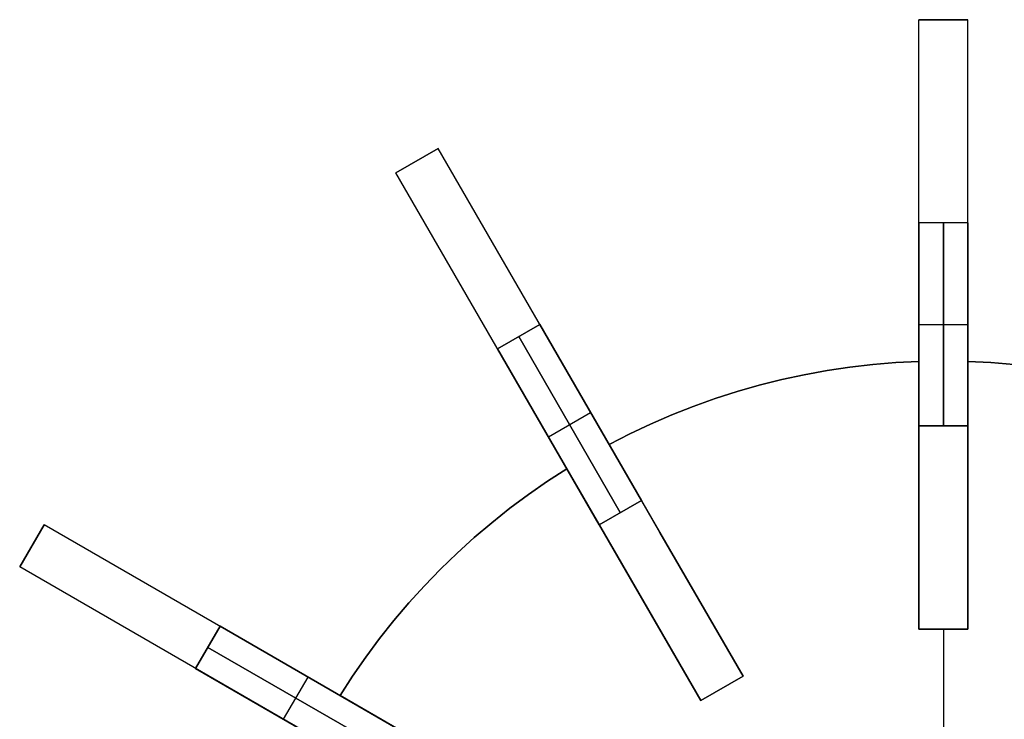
# Model space of a CAD drawing. Header units: millimetres. Extents: x 161 to 3923, y -487 to 1291.
# Tile 16 of 40: x 1115 to 1357, y 854 to 1026. Entities that reach past the tile are written whole.
import ezdxf

# ---------------------------------------------------------------- set-up
doc = ezdxf.new("R2010")
doc.units = ezdxf.units.MM
doc.layers.add('Predeterminada', color=7, linetype='Continuous')

msp = doc.modelspace()

# ---------------------------------------------------------------- linework, layer by layer
at = {"layer": 'Predeterminada', "color": 254, "true_color": 0xf3e5b7, "extrusion": (1, 0, 0)}
for points in [[(1026.22, 721.04), (1026.22, 1071.04)], [(1026.22, 1071.04), (1026.19, 1072.74), (1026.1, 1074.45), (1025.96, 1076.15), (1025.76, 1077.84), (1025.49, 1079.53), (1025.18, 1081.21), (1024.8, 1082.87), (1024.37, 1084.53), (1023.88, 1086.16), (1023.33, 1087.78), (1022.74, 1089.38), (1022.08, 1090.96), (1021.37, 1092.51), (1020.62, 1094.04), (1019.8, 1095.54), (1018.94, 1097.01), (1018.03, 1098.46), (1017.07, 1099.87), (1016.06, 1101.25), (1015.01, 1102.59), (1013.91, 1103.9), (1012.76, 1105.16), (1011.58, 1106.39), (1010.35, 1107.58), (1009.08, 1108.72), (1007.78, 1109.82), (1006.43, 1110.88), (1005.06, 1111.88), (1003.64, 1112.84), (1002.2, 1113.76), (1000.73, 1114.62), (999.22, 1115.43), (997.7, 1116.19), (996.14, 1116.9), (994.56, 1117.55), (992.97, 1118.15), (991.35, 1118.69), (989.71, 1119.18), (988.06, 1119.61), (986.39, 1119.99), (984.72, 1120.31), (983.03, 1120.57), (981.33, 1120.77), (979.63, 1120.92), (977.93, 1121.01), (976.22, 1121.04)], [(976.22, 671.04), (977.93, 671.06), (979.63, 671.15), (981.33, 671.3), (983.03, 671.5), (984.72, 671.76), (986.39, 672.08), (988.06, 672.46), (989.71, 672.89), (991.35, 673.38), (992.97, 673.92), (994.56, 674.52), (996.14, 675.18), (997.7, 675.88), (999.22, 676.64), (1000.73, 677.45), (1002.2, 678.31), (1003.64, 679.23), (1005.06, 680.19), (1006.43, 681.2), (1007.78, 682.25), (1009.08, 683.35), (1010.35, 684.49), (1011.58, 685.68), (1012.76, 686.91), (1013.91, 688.18), (1015.01, 689.48), (1016.06, 690.82), (1017.07, 692.2), (1018.03, 693.61), (1018.94, 695.06), (1019.8, 696.53), (1020.62, 698.03), (1021.37, 699.56), (1022.08, 701.12), (1022.74, 702.69), (1023.33, 704.29), (1023.88, 705.91), (1024.37, 707.55), (1024.8, 709.2), (1025.18, 710.86), (1025.49, 712.54), (1025.76, 714.23), (1025.96, 715.92), (1026.1, 717.62), (1026.19, 719.33), (1026.22, 721.04)], [(1026.22, 1071.04), (1026.19, 1072.74), (1026.1, 1074.45), (1025.96, 1076.15), (1025.76, 1077.84), (1025.49, 1079.53), (1025.18, 1081.21), (1024.8, 1082.87), (1024.37, 1084.53), (1023.88, 1086.16), (1023.33, 1087.78), (1022.74, 1089.38), (1022.08, 1090.96), (1021.37, 1092.51), (1020.62, 1094.04), (1019.8, 1095.54), (1018.94, 1097.01), (1018.03, 1098.46), (1017.07, 1099.87), (1016.06, 1101.25), (1015.01, 1102.59), (1013.91, 1103.9), (1012.76, 1105.16), (1011.58, 1106.39), (1010.35, 1107.58), (1009.08, 1108.72), (1007.78, 1109.82), (1006.43, 1110.88), (1005.06, 1111.88), (1003.64, 1112.84), (1002.2, 1113.76), (1000.73, 1114.62), (999.22, 1115.43), (997.7, 1116.19), (996.14, 1116.9), (994.56, 1117.55), (992.97, 1118.15), (991.35, 1118.69), (989.71, 1119.18), (988.06, 1119.61), (986.39, 1119.99), (984.72, 1120.31), (983.03, 1120.57), (981.33, 1120.77), (979.63, 1120.92), (977.93, 1121.01), (976.22, 1121.04)], [(1026.22, 721.04), (1026.22, 1071.04)], [(976.22, 671.04), (977.93, 671.06), (979.63, 671.15), (981.33, 671.3), (983.03, 671.5), (984.72, 671.76), (986.39, 672.08), (988.06, 672.46), (989.71, 672.89), (991.35, 673.38), (992.97, 673.92), (994.56, 674.52), (996.14, 675.18), (997.7, 675.88), (999.22, 676.64), (1000.73, 677.45), (1002.2, 678.31), (1003.64, 679.23), (1005.06, 680.19), (1006.43, 681.2), (1007.78, 682.25), (1009.08, 683.35), (1010.35, 684.49), (1011.58, 685.68), (1012.76, 686.91), (1013.91, 688.18), (1015.01, 689.48), (1016.06, 690.82), (1017.07, 692.2), (1018.03, 693.61), (1018.94, 695.06), (1019.8, 696.53), (1020.62, 698.03), (1021.37, 699.56), (1022.08, 701.12), (1022.74, 702.69), (1023.33, 704.29), (1023.88, 705.91), (1024.37, 707.55), (1024.8, 709.2), (1025.18, 710.86), (1025.49, 712.54), (1025.76, 714.23), (1025.96, 715.92), (1026.1, 717.62), (1026.19, 719.33), (1026.22, 721.04)], [(1026.22, 721.04), (1026.22, 1071.04)], [(1026.22, 1071.04), (1026.19, 1072.74), (1026.1, 1074.45), (1025.96, 1076.15), (1025.76, 1077.84), (1025.49, 1079.53), (1025.18, 1081.21), (1024.8, 1082.87), (1024.37, 1084.53), (1023.88, 1086.16), (1023.33, 1087.78), (1022.74, 1089.38), (1022.08, 1090.96), (1021.37, 1092.51), (1020.62, 1094.04), (1019.8, 1095.54), (1018.94, 1097.01), (1018.03, 1098.46), (1017.07, 1099.87), (1016.06, 1101.25), (1015.01, 1102.59), (1013.91, 1103.9), (1012.76, 1105.16), (1011.58, 1106.39), (1010.35, 1107.58), (1009.08, 1108.72), (1007.78, 1109.82), (1006.43, 1110.88), (1005.06, 1111.88), (1003.64, 1112.84), (1002.2, 1113.76), (1000.73, 1114.62), (999.22, 1115.43), (997.7, 1116.19), (996.14, 1116.9), (994.56, 1117.55), (992.97, 1118.15), (991.35, 1118.69), (989.71, 1119.18), (988.06, 1119.61), (986.39, 1119.99), (984.72, 1120.31), (983.03, 1120.57), (981.33, 1120.77), (979.63, 1120.92), (977.93, 1121.01), (976.22, 1121.04)], [(976.22, 671.04), (977.93, 671.06), (979.63, 671.15), (981.33, 671.3), (983.03, 671.5), (984.72, 671.76), (986.39, 672.08), (988.06, 672.46), (989.71, 672.89), (991.35, 673.38), (992.97, 673.92), (994.56, 674.52), (996.14, 675.18), (997.7, 675.88), (999.22, 676.64), (1000.73, 677.45), (1002.2, 678.31), (1003.64, 679.23), (1005.06, 680.19), (1006.43, 681.2), (1007.78, 682.25), (1009.08, 683.35), (1010.35, 684.49), (1011.58, 685.68), (1012.76, 686.91), (1013.91, 688.18), (1015.01, 689.48), (1016.06, 690.82), (1017.07, 692.2), (1018.03, 693.61), (1018.94, 695.06), (1019.8, 696.53), (1020.62, 698.03), (1021.37, 699.56), (1022.08, 701.12), (1022.74, 702.69), (1023.33, 704.29), (1023.88, 705.91), (1024.37, 707.55), (1024.8, 709.2), (1025.18, 710.86), (1025.49, 712.54), (1025.76, 714.23), (1025.96, 715.92), (1026.1, 717.62), (1026.19, 719.33), (1026.22, 721.04)], [(994.52, 696.04), (994.52, 1046.04)], [(991.52, 696.04), (991.52, 1046.04)], [(988.52, 696.04), (988.52, 1046.04)], [(951.22, 671.04), (951.22, 1121.04)], [(951.22, 671.04), (951.22, 1121.04)], [(942.12, 924.04), (942.12, 936.04)], [(942.12, 924.04), (942.12, 936.04)], [(929.57, 646.04), (929.57, 1096.04)], [(876.22, 721.04), (876.25, 719.33), (876.34, 717.62), (876.48, 715.92), (876.69, 714.23), (876.95, 712.54), (877.27, 710.86), (877.64, 709.2), (878.08, 707.55), (878.56, 705.91), (879.11, 704.29), (879.71, 702.69), (880.36, 701.12), (881.07, 699.56), (881.83, 698.03), (882.64, 696.53), (883.5, 695.06), (884.41, 693.61), (885.37, 692.2), (886.38, 690.82), (887.44, 689.48), (888.54, 688.18), (889.68, 686.91), (890.87, 685.68), (892.09, 684.49), (893.36, 683.35), (894.67, 682.25), (896.01, 681.2), (897.39, 680.19), (898.8, 679.23), (900.24, 678.31), (901.72, 677.45), (903.22, 676.64), (904.75, 675.88), (906.3, 675.18), (907.88, 674.52), (909.48, 673.92), (911.1, 673.38), (912.73, 672.89), (914.38, 672.46), (916.05, 672.08), (917.73, 671.76), (919.41, 671.5), (921.11, 671.3), (922.81, 671.15), (924.51, 671.06), (926.22, 671.04)], [(926.22, 1121.04), (924.51, 1121.01), (922.81, 1120.92), (921.11, 1120.77), (919.41, 1120.57), (917.73, 1120.31), (916.05, 1119.99), (914.38, 1119.61), (912.73, 1119.18), (911.1, 1118.69), (909.48, 1118.15), (907.88, 1117.55), (906.3, 1116.9), (904.75, 1116.19), (903.22, 1115.43), (901.72, 1114.62), (900.24, 1113.76), (898.8, 1112.84), (897.39, 1111.88), (896.01, 1110.88), (894.67, 1109.82), (893.36, 1108.72), (892.09, 1107.58), (890.87, 1106.39), (889.68, 1105.16), (888.54, 1103.9), (887.44, 1102.59), (886.38, 1101.25), (885.37, 1099.87), (884.41, 1098.46), (883.5, 1097.01), (882.64, 1095.54), (881.83, 1094.04), (881.07, 1092.51), (880.36, 1090.96), (879.71, 1089.38), (879.11, 1087.78), (878.56, 1086.16), (878.08, 1084.53), (877.64, 1082.87), (877.27, 1081.21), (876.95, 1079.53), (876.69, 1077.84), (876.48, 1076.15), (876.34, 1074.45), (876.25, 1072.74), (876.22, 1071.04)], [(876.22, 721.04), (876.25, 719.33), (876.34, 717.62), (876.48, 715.92), (876.69, 714.23), (876.95, 712.54), (877.27, 710.86), (877.64, 709.2), (878.08, 707.55), (878.56, 705.91), (879.11, 704.29), (879.71, 702.69), (880.36, 701.12), (881.07, 699.56), (881.83, 698.03), (882.64, 696.53), (883.5, 695.06), (884.41, 693.61), (885.37, 692.2), (886.38, 690.82), (887.44, 689.48), (888.54, 688.18), (889.68, 686.91), (890.87, 685.68), (892.09, 684.49), (893.36, 683.35), (894.67, 682.25), (896.01, 681.2), (897.39, 680.19), (898.8, 679.23), (900.24, 678.31), (901.72, 677.45), (903.22, 676.64), (904.75, 675.88), (906.3, 675.18), (907.88, 674.52), (909.48, 673.92), (911.1, 673.38), (912.73, 672.89), (914.38, 672.46), (916.05, 672.08), (917.73, 671.76), (919.41, 671.5), (921.11, 671.3), (922.81, 671.15), (924.51, 671.06), (926.22, 671.04)], [(926.22, 1121.04), (924.51, 1121.01), (922.81, 1120.92), (921.11, 1120.77), (919.41, 1120.57), (917.73, 1120.31), (916.05, 1119.99), (914.38, 1119.61), (912.73, 1119.18), (911.1, 1118.69), (909.48, 1118.15), (907.88, 1117.55), (906.3, 1116.9), (904.75, 1116.19), (903.22, 1115.43), (901.72, 1114.62), (900.24, 1113.76), (898.8, 1112.84), (897.39, 1111.88), (896.01, 1110.88), (894.67, 1109.82), (893.36, 1108.72), (892.09, 1107.58), (890.87, 1106.39), (889.68, 1105.16), (888.54, 1103.9), (887.44, 1102.59), (886.38, 1101.25), (885.37, 1099.87), (884.41, 1098.46), (883.5, 1097.01), (882.64, 1095.54), (881.83, 1094.04), (881.07, 1092.51), (880.36, 1090.96), (879.71, 1089.38), (879.11, 1087.78), (878.56, 1086.16), (878.08, 1084.53), (877.64, 1082.87), (877.27, 1081.21), (876.95, 1079.53), (876.69, 1077.84), (876.48, 1076.15), (876.34, 1074.45), (876.25, 1072.74), (876.22, 1071.04)], [(876.22, 721.04), (876.25, 719.33), (876.34, 717.62), (876.48, 715.92), (876.69, 714.23), (876.95, 712.54), (877.27, 710.86), (877.64, 709.2), (878.08, 707.55), (878.56, 705.91), (879.11, 704.29), (879.71, 702.69), (880.36, 701.12), (881.07, 699.56), (881.83, 698.03), (882.64, 696.53), (883.5, 695.06), (884.41, 693.61), (885.37, 692.2), (886.38, 690.82), (887.44, 689.48), (888.54, 688.18), (889.68, 686.91), (890.87, 685.68), (892.09, 684.49), (893.36, 683.35), (894.67, 682.25), (896.01, 681.2), (897.39, 680.19), (898.8, 679.23), (900.24, 678.31), (901.72, 677.45), (903.22, 676.64), (904.75, 675.88), (906.3, 675.18), (907.88, 674.52), (909.48, 673.92), (911.1, 673.38), (912.73, 672.89), (914.38, 672.46), (916.05, 672.08), (917.73, 671.76), (919.41, 671.5), (921.11, 671.3), (922.81, 671.15), (924.51, 671.06), (926.22, 671.04)], [(926.22, 1121.04), (924.51, 1121.01), (922.81, 1120.92), (921.11, 1120.77), (919.41, 1120.57), (917.73, 1120.31), (916.05, 1119.99), (914.38, 1119.61), (912.73, 1119.18), (911.1, 1118.69), (909.48, 1118.15), (907.88, 1117.55), (906.3, 1116.9), (904.75, 1116.19), (903.22, 1115.43), (901.72, 1114.62), (900.24, 1113.76), (898.8, 1112.84), (897.39, 1111.88), (896.01, 1110.88), (894.67, 1109.82), (893.36, 1108.72), (892.09, 1107.58), (890.87, 1106.39), (889.68, 1105.16), (888.54, 1103.9), (887.44, 1102.59), (886.38, 1101.25), (885.37, 1099.87), (884.41, 1098.46), (883.5, 1097.01), (882.64, 1095.54), (881.83, 1094.04), (881.07, 1092.51), (880.36, 1090.96), (879.71, 1089.38), (879.11, 1087.78), (878.56, 1086.16), (878.08, 1084.53), (877.64, 1082.87), (877.27, 1081.21), (876.95, 1079.53), (876.69, 1077.84), (876.48, 1076.15), (876.34, 1074.45), (876.25, 1072.74), (876.22, 1071.04)], [(923.57, 646.04), (923.57, 1096.04)], [(921.69, 924.04), (921.69, 936.04)], [(915.69, 924.04), (915.69, 936.04)], [(901.92, 671.04), (901.92, 1021.04)], [(896.72, 671.04), (896.72, 1021.04)], [(891.52, 671.04), (891.52, 1021.04)], [(876.22, 924.04), (876.22, 721.04)], [(876.22, 1071.04), (876.22, 936.04)], [(876.22, 924.04), (876.22, 721.04)], [(876.22, 1071.04), (876.22, 936.04)], [(876.22, 924.04), (876.22, 721.04)], [(876.22, 1071.04), (876.22, 936.04)], [(864.42, 621.04), (864.42, 1071.04)], [(864.62, 924.04), (864.62, 696.04)], [(864.62, 1046.04), (864.62, 936.04)], [(861.62, 924.04), (861.62, 696.04)], [(861.62, 1046.04), (861.62, 936.04)], [(859.87, 924.04), (859.87, 936.04)], [(858.62, 924.04), (858.62, 696.04)], [(858.62, 1046.04), (858.62, 936.04)]]:
    msp.add_lwpolyline(points, dxfattribs=at)
at = {"layer": 'Predeterminada', "color": 254, "true_color": 0xf3e5b7}
for points in [[(1348.44, 1026.22), (1336.44, 1026.22)], [(1348.44, 1026.22), (1336.44, 1026.22)], [(1336.44, 1026.22), (1348.44, 1026.22)], [(1336.44, 876.22), (1336.44, 1026.22)], [(1348.44, 876.22), (1348.44, 1026.22)], [(1218.14, 994.52), (1207.74, 988.52)], [(1218.14, 994.52), (1207.74, 988.52)], [(1207.74, 988.52), (1218.14, 994.52)], [(1293.14, 864.62), (1218.14, 994.52)], [(1282.74, 858.62), (1207.74, 988.52)], [(1336.44, 976.22), (1336.44, 926.22)], [(1336.44, 926.22), (1336.44, 976.22)], [(1348.44, 976.22), (1336.44, 976.22)], [(1348.44, 976.22), (1336.44, 976.22)], [(1342.44, 976.22), (1342.44, 926.22)], [(1342.44, 926.22), (1342.44, 976.22)], [(1348.44, 926.22), (1348.44, 976.22)], [(1348.44, 976.22), (1348.44, 926.22)], [(1232.74, 945.22), (1243.14, 951.22)], [(1243.14, 951.22), (1232.74, 945.22)], [(1268.14, 907.92), (1243.14, 951.22)], [(1243.14, 951.22), (1268.14, 907.92)], [(1336.44, 951.22), (1348.44, 951.22)], [(1336.44, 951.22), (1348.44, 951.22)], [(1237.94, 948.22), (1262.94, 904.92)], [(1262.94, 904.92), (1237.94, 948.22)], [(1232.74, 945.22), (1257.74, 901.92)], [(1257.74, 901.92), (1232.74, 945.22)], [(1260.19, 921.69), (1265.25, 924.28), (1270.39, 926.7), (1275.62, 928.96), (1280.91, 931.05), (1286.26, 932.96), (1291.68, 934.7), (1297.15, 936.26), (1302.66, 937.64), (1308.22, 938.84), (1313.82, 939.86), (1319.44, 940.7), (1325.09, 941.36), (1330.76, 941.83), (1336.44, 942.12)], [(1336.44, 942.12), (1330.76, 941.83), (1325.09, 941.36), (1319.44, 940.7), (1313.82, 939.86), (1308.22, 938.84), (1302.66, 937.64), (1297.15, 936.26), (1291.68, 934.7), (1286.26, 932.96), (1280.91, 931.05), (1275.62, 928.96), (1270.39, 926.7), (1265.25, 924.28), (1260.19, 921.69)], [(1260.19, 921.69), (1265.25, 924.28), (1270.39, 926.7), (1275.62, 928.96), (1280.91, 931.05), (1286.26, 932.96), (1291.68, 934.7), (1297.15, 936.26), (1302.66, 937.64), (1308.22, 938.84), (1313.82, 939.86), (1319.44, 940.7), (1325.09, 941.36), (1330.76, 941.83), (1336.44, 942.12)], [(1336.44, 942.12), (1336.44, 917.1)], [(1336.44, 917.1), (1336.44, 942.12)], [(1348.44, 942.12), (1354.12, 941.83), (1359.79, 941.36), (1365.44, 940.7), (1371.06, 939.86), (1376.66, 938.84), (1382.22, 937.64), (1387.73, 936.26), (1393.2, 934.7), (1398.62, 932.96), (1403.97, 931.05), (1409.26, 928.96), (1414.49, 926.7), (1419.63, 924.28), (1424.69, 921.69)], [(1424.69, 921.69), (1419.63, 924.28), (1414.49, 926.7), (1409.26, 928.96), (1403.97, 931.05), (1398.62, 932.96), (1393.2, 934.7), (1387.73, 936.26), (1382.22, 937.64), (1376.66, 938.84), (1371.06, 939.86), (1365.44, 940.7), (1359.79, 941.36), (1354.12, 941.83), (1348.44, 942.12)], [(1348.44, 917.1), (1348.44, 942.12)], [(1348.44, 942.12), (1348.44, 917.1)], [(1348.44, 942.12), (1354.12, 941.83), (1359.79, 941.36), (1365.44, 940.7), (1371.06, 939.86), (1376.66, 938.84), (1382.22, 937.64), (1387.73, 936.26), (1393.2, 934.7), (1398.62, 932.96), (1403.97, 931.05), (1409.26, 928.96), (1414.49, 926.7), (1419.63, 924.28), (1424.69, 921.69)], [(1245.24, 923.57), (1255.64, 929.57)], [(1245.24, 923.57), (1255.64, 929.57)], [(1336.44, 926.22), (1348.44, 926.22)], [(1348.44, 926.22), (1336.44, 926.22)], [(1272.7, 900.02), (1260.19, 921.69)], [(1260.19, 921.69), (1272.7, 900.02)], [(1336.44, 917.1), (1336.44, 876.22)], [(1336.44, 876.22), (1336.44, 917.1)], [(1348.44, 876.22), (1348.44, 917.1)], [(1348.44, 917.1), (1348.44, 876.22)], [(1193.97, 859.87), (1197.06, 864.64), (1200.31, 869.31), (1203.7, 873.88), (1207.24, 878.33), (1210.92, 882.67), (1214.74, 886.88), (1218.7, 890.96), (1222.78, 894.92), (1227, 898.74), (1231.33, 902.42), (1235.78, 905.96), (1240.35, 909.36), (1245.02, 912.6), (1249.8, 915.69)], [(1249.8, 915.69), (1245.02, 912.6), (1240.35, 909.36), (1235.78, 905.96), (1231.33, 902.42), (1227, 898.74), (1222.78, 894.92), (1218.7, 890.96), (1214.74, 886.88), (1210.92, 882.67), (1207.24, 878.33), (1203.7, 873.88), (1200.31, 869.31), (1197.06, 864.64), (1193.97, 859.87)], [(1193.97, 859.87), (1197.06, 864.64), (1200.31, 869.31), (1203.7, 873.88), (1207.24, 878.33), (1210.92, 882.67), (1214.74, 886.88), (1218.7, 890.96), (1222.78, 894.92), (1227, 898.74), (1231.33, 902.42), (1235.78, 905.96), (1240.35, 909.36), (1245.02, 912.6), (1249.8, 915.69)], [(1249.8, 915.69), (1262.3, 894.02)], [(1262.3, 894.02), (1249.8, 915.69)], [(1257.74, 901.92), (1268.14, 907.92)], [(1268.14, 907.92), (1257.74, 901.92)], [(1121.14, 901.92), (1115.14, 891.52)], [(1115.14, 891.52), (1121.14, 901.92)], [(1115.14, 891.52), (1121.14, 901.92)], [(1115.14, 891.52), (1121.14, 901.92)], [(1251.04, 826.92), (1121.14, 901.92)], [(1293.14, 864.62), (1272.7, 900.02)], [(1272.7, 900.02), (1293.14, 864.62)], [(1262.3, 894.02), (1282.74, 858.62)], [(1282.74, 858.62), (1262.3, 894.02)], [(1245.04, 816.52), (1115.14, 891.52)], [(1158.44, 866.52), (1164.44, 876.92)], [(1164.44, 876.92), (1158.44, 866.52)], [(1207.74, 851.92), (1164.44, 876.92)], [(1164.44, 876.92), (1207.74, 851.92)], [(1336.44, 876.22), (1348.44, 876.22)], [(1348.44, 876.22), (1336.44, 876.22)], [(1336.44, 876.22), (1348.44, 876.22)], [(1336.44, 876.22), (1348.44, 876.22)], [(1336.44, 876.22), (1348.44, 876.22)], [(1336.44, 876.22), (1348.44, 876.22)], [(1342.44, 876.22), (1342.44, 782.22)], [(1342.44, 876.22), (1342.44, 782.22)], [(1161.44, 871.72), (1204.74, 846.72)], [(1204.74, 846.72), (1161.44, 871.72)], [(1158.44, 866.52), (1201.74, 841.52)], [(1201.74, 841.52), (1158.44, 866.52)], [(1180.09, 854.02), (1186.09, 864.42)], [(1180.09, 854.02), (1186.09, 864.42)], [(1282.74, 858.62), (1293.14, 864.62)], [(1282.74, 858.62), (1293.14, 864.62)], [(1282.74, 858.62), (1293.14, 864.62)], [(1293.14, 864.62), (1282.74, 858.62)], [(1282.74, 858.62), (1293.14, 864.62)], [(1282.74, 858.62), (1293.14, 864.62)], [(1282.74, 858.62), (1293.14, 864.62)], [(1282.74, 858.62), (1293.14, 864.62)], [(1215.64, 847.36), (1193.97, 859.87)], [(1193.97, 859.87), (1215.64, 847.36)]]:
    msp.add_lwpolyline(points, dxfattribs=at)
at = {"layer": 'Predeterminada', "color": 254, "true_color": 0xf3e5b7, "extrusion": (0.866025, 0.5, -2.41342e-14)}
msp.add_lwpolyline([(252.21, 1046.04), (252.18, 1047.74), (252.1, 1049.45), (251.95, 1051.15), (251.75, 1052.84), (251.49, 1054.53), (251.17, 1056.21), (250.79, 1057.87), (250.36, 1059.53), (249.87, 1061.16), (249.33, 1062.78), (248.73, 1064.38), (248.07, 1065.96), (247.37, 1067.51), (246.61, 1069.04), (245.8, 1070.54), (244.93, 1072.01), (244.02, 1073.46), (243.06, 1074.87), (242.05, 1076.25), (241, 1077.59), (239.9, 1078.9), (238.75, 1080.16), (237.57, 1081.39), (236.34, 1082.58), (235.07, 1083.72), (233.77, 1084.82), (232.42, 1085.88), (231.05, 1086.88), (229.64, 1087.84), (228.19, 1088.76), (226.72, 1089.62), (225.22, 1090.43), (223.69, 1091.19), (222.13, 1091.9), (220.56, 1092.55), (218.96, 1093.15), (217.34, 1093.69), (215.7, 1094.18), (214.05, 1094.61), (212.39, 1094.99), (210.71, 1095.31), (209.02, 1095.57), (207.33, 1095.77), (205.63, 1095.92), (203.92, 1096.01), (202.21, 1096.04)], dxfattribs=at)
at = {"layer": 'Predeterminada', "color": 254, "true_color": 0xf3e5b7, "extrusion": (0.866025, 0.5, 2.34672e-14)}
msp.add_lwpolyline([(202.21, 646.04), (203.92, 646.06), (205.63, 646.15), (207.33, 646.3), (209.02, 646.5), (210.71, 646.76), (212.39, 647.08), (214.05, 647.46), (215.7, 647.89), (217.34, 648.38), (218.96, 648.92), (220.56, 649.52), (222.13, 650.18), (223.69, 650.88), (225.22, 651.64), (226.72, 652.45), (228.19, 653.31), (229.64, 654.23), (231.05, 655.19), (232.42, 656.2), (233.77, 657.25), (235.07, 658.35), (236.34, 659.49), (237.57, 660.68), (238.75, 661.91), (239.9, 663.18), (241, 664.48), (242.05, 665.82), (243.06, 667.2), (244.02, 668.61), (244.93, 670.06), (245.8, 671.53), (246.61, 673.03), (247.37, 674.56), (248.07, 676.12), (248.73, 677.69), (249.33, 679.29), (249.87, 680.91), (250.36, 682.55), (250.79, 684.2), (251.17, 685.86), (251.49, 687.54), (251.75, 689.23), (251.95, 690.92), (252.1, 692.62), (252.18, 694.33), (252.21, 696.04)], dxfattribs=at)
at = {"layer": 'Predeterminada', "color": 254, "true_color": 0xf3e5b7, "extrusion": (0.866025, 0.5, -2.25936e-13)}
msp.add_lwpolyline([(252.21, 1046.04), (252.18, 1047.74), (252.1, 1049.45), (251.95, 1051.15), (251.75, 1052.84), (251.49, 1054.53), (251.17, 1056.21), (250.79, 1057.87), (250.36, 1059.53), (249.87, 1061.16), (249.33, 1062.78), (248.73, 1064.38), (248.07, 1065.96), (247.37, 1067.51), (246.61, 1069.04), (245.8, 1070.54), (244.93, 1072.01), (244.02, 1073.46), (243.06, 1074.87), (242.05, 1076.25), (241, 1077.59), (239.9, 1078.9), (238.75, 1080.16), (237.57, 1081.39), (236.34, 1082.58), (235.07, 1083.72), (233.77, 1084.82), (232.42, 1085.88), (231.05, 1086.88), (229.64, 1087.84), (228.19, 1088.76), (226.72, 1089.62), (225.22, 1090.43), (223.69, 1091.19), (222.13, 1091.9), (220.56, 1092.55), (218.96, 1093.15), (217.34, 1093.69), (215.7, 1094.18), (214.05, 1094.61), (212.39, 1094.99), (210.71, 1095.31), (209.02, 1095.57), (207.33, 1095.77), (205.63, 1095.92), (203.92, 1096.01), (202.21, 1096.04)], dxfattribs=at)
at = {"layer": 'Predeterminada', "color": 254, "true_color": 0xf3e5b7, "extrusion": (0.866025, 0.5, -2.18907e-13)}
msp.add_lwpolyline([(202.21, 646.04), (203.92, 646.06), (205.63, 646.15), (207.33, 646.3), (209.02, 646.5), (210.71, 646.76), (212.39, 647.08), (214.05, 647.46), (215.7, 647.89), (217.34, 648.38), (218.96, 648.92), (220.56, 649.52), (222.13, 650.18), (223.69, 650.88), (225.22, 651.64), (226.72, 652.45), (228.19, 653.31), (229.64, 654.23), (231.05, 655.19), (232.42, 656.2), (233.77, 657.25), (235.07, 658.35), (236.34, 659.49), (237.57, 660.68), (238.75, 661.91), (239.9, 663.18), (241, 664.48), (242.05, 665.82), (243.06, 667.2), (244.02, 668.61), (244.93, 670.06), (245.8, 671.53), (246.61, 673.03), (247.37, 674.56), (248.07, 676.12), (248.73, 677.69), (249.33, 679.29), (249.87, 680.91), (250.36, 682.55), (250.79, 684.2), (251.17, 685.86), (251.49, 687.54), (251.75, 689.23), (251.95, 690.92), (252.1, 692.62), (252.18, 694.33), (252.21, 696.04)], dxfattribs=at)
at = {"layer": 'Predeterminada', "color": 254, "true_color": 0xf3e5b7, "extrusion": (0.866025, 0.5, -1.43026e-14)}
msp.add_lwpolyline([(252.21, 1046.04), (252.18, 1047.74), (252.1, 1049.45), (251.95, 1051.15), (251.75, 1052.84), (251.49, 1054.53), (251.17, 1056.21), (250.79, 1057.87), (250.36, 1059.53), (249.87, 1061.16), (249.33, 1062.78), (248.73, 1064.38), (248.07, 1065.96), (247.37, 1067.51), (246.61, 1069.04), (245.8, 1070.54), (244.93, 1072.01), (244.02, 1073.46), (243.06, 1074.87), (242.05, 1076.25), (241, 1077.59), (239.9, 1078.9), (238.75, 1080.16), (237.57, 1081.39), (236.34, 1082.58), (235.07, 1083.72), (233.77, 1084.82), (232.42, 1085.88), (231.05, 1086.88), (229.64, 1087.84), (228.19, 1088.76), (226.72, 1089.62), (225.22, 1090.43), (223.69, 1091.19), (222.13, 1091.9), (220.56, 1092.55), (218.96, 1093.15), (217.34, 1093.69), (215.7, 1094.18), (214.05, 1094.61), (212.39, 1094.99), (210.71, 1095.31), (209.02, 1095.57), (207.33, 1095.77), (205.63, 1095.92), (203.92, 1096.01), (202.21, 1096.04)], dxfattribs=at)
at = {"layer": 'Predeterminada', "color": 254, "true_color": 0xf3e5b7, "extrusion": (0.866025, 0.5, 2.26353e-14)}
msp.add_lwpolyline([(202.21, 646.04), (203.92, 646.06), (205.63, 646.15), (207.33, 646.3), (209.02, 646.5), (210.71, 646.76), (212.39, 647.08), (214.05, 647.46), (215.7, 647.89), (217.34, 648.38), (218.96, 648.92), (220.56, 649.52), (222.13, 650.18), (223.69, 650.88), (225.22, 651.64), (226.72, 652.45), (228.19, 653.31), (229.64, 654.23), (231.05, 655.19), (232.42, 656.2), (233.77, 657.25), (235.07, 658.35), (236.34, 659.49), (237.57, 660.68), (238.75, 661.91), (239.9, 663.18), (241, 664.48), (242.05, 665.82), (243.06, 667.2), (244.02, 668.61), (244.93, 670.06), (245.8, 671.53), (246.61, 673.03), (247.37, 674.56), (248.07, 676.12), (248.73, 677.69), (249.33, 679.29), (249.87, 680.91), (250.36, 682.55), (250.79, 684.2), (251.17, 685.86), (251.49, 687.54), (251.75, 689.23), (251.95, 690.92), (252.1, 692.62), (252.18, 694.33), (252.21, 696.04)], dxfattribs=at)
at = {"layer": 'Predeterminada', "color": 254, "true_color": 0xf3e5b7, "extrusion": (0.866025, 0.5, 7.85769e-14)}
msp.add_lwpolyline([(102.21, 696.04), (102.24, 694.33), (102.33, 692.62), (102.48, 690.92), (102.68, 689.23), (102.94, 687.54), (103.26, 685.86), (103.63, 684.2), (104.07, 682.55), (104.56, 680.91), (105.1, 679.29), (105.7, 677.69), (106.35, 676.12), (107.06, 674.56), (107.82, 673.03), (108.63, 671.53), (109.49, 670.06), (110.4, 668.61), (111.36, 667.2), (112.37, 665.82), (113.43, 664.48), (114.53, 663.18), (115.67, 661.91), (116.86, 660.68), (118.09, 659.49), (119.35, 658.35), (120.66, 657.25), (122, 656.2), (123.38, 655.19), (124.79, 654.23), (126.23, 653.31), (127.71, 652.45), (129.21, 651.64), (130.74, 650.88), (132.29, 650.18), (133.87, 649.52), (135.47, 648.92), (137.09, 648.38), (138.72, 647.89), (140.37, 647.46), (142.04, 647.08), (143.72, 646.76), (145.4, 646.5), (147.1, 646.3), (148.8, 646.15), (150.51, 646.06), (152.21, 646.04)], dxfattribs=at)
at = {"layer": 'Predeterminada', "color": 254, "true_color": 0xf3e5b7, "extrusion": (0.866025, 0.5, -8.22517e-14)}
msp.add_lwpolyline([(152.21, 1096.04), (150.51, 1096.01), (148.8, 1095.92), (147.1, 1095.77), (145.4, 1095.57), (143.72, 1095.31), (142.04, 1094.99), (140.37, 1094.61), (138.72, 1094.18), (137.09, 1093.69), (135.47, 1093.15), (133.87, 1092.55), (132.29, 1091.9), (130.74, 1091.19), (129.21, 1090.43), (127.71, 1089.62), (126.23, 1088.76), (124.79, 1087.84), (123.38, 1086.88), (122, 1085.88), (120.66, 1084.82), (119.35, 1083.72), (118.09, 1082.58), (116.86, 1081.39), (115.67, 1080.16), (114.53, 1078.9), (113.43, 1077.59), (112.37, 1076.25), (111.36, 1074.87), (110.4, 1073.46), (109.49, 1072.01), (108.63, 1070.54), (107.82, 1069.04), (107.06, 1067.51), (106.35, 1065.96), (105.7, 1064.38), (105.1, 1062.78), (104.56, 1061.16), (104.07, 1059.53), (103.63, 1057.87), (103.26, 1056.21), (102.94, 1054.53), (102.68, 1052.84), (102.48, 1051.15), (102.33, 1049.45), (102.24, 1047.74), (102.21, 1046.04)], dxfattribs=at)
at = {"layer": 'Predeterminada', "color": 254, "true_color": 0xf3e5b7, "extrusion": (0.866025, 0.5, 2.1807e-13)}
msp.add_lwpolyline([(102.21, 696.04), (102.24, 694.33), (102.33, 692.62), (102.48, 690.92), (102.68, 689.23), (102.94, 687.54), (103.26, 685.86), (103.63, 684.2), (104.07, 682.55), (104.56, 680.91), (105.1, 679.29), (105.7, 677.69), (106.35, 676.12), (107.06, 674.56), (107.82, 673.03), (108.63, 671.53), (109.49, 670.06), (110.4, 668.61), (111.36, 667.2), (112.37, 665.82), (113.43, 664.48), (114.53, 663.18), (115.67, 661.91), (116.86, 660.68), (118.09, 659.49), (119.35, 658.35), (120.66, 657.25), (122, 656.2), (123.38, 655.19), (124.79, 654.23), (126.23, 653.31), (127.71, 652.45), (129.21, 651.64), (130.74, 650.88), (132.29, 650.18), (133.87, 649.52), (135.47, 648.92), (137.09, 648.38), (138.72, 647.89), (140.37, 647.46), (142.04, 647.08), (143.72, 646.76), (145.4, 646.5), (147.1, 646.3), (148.8, 646.15), (150.51, 646.06), (152.21, 646.04)], dxfattribs=at)
at = {"layer": 'Predeterminada', "color": 254, "true_color": 0xf3e5b7, "extrusion": (0.866025, 0.5, 2.24964e-13)}
msp.add_lwpolyline([(152.21, 1096.04), (150.51, 1096.01), (148.8, 1095.92), (147.1, 1095.77), (145.4, 1095.57), (143.72, 1095.31), (142.04, 1094.99), (140.37, 1094.61), (138.72, 1094.18), (137.09, 1093.69), (135.47, 1093.15), (133.87, 1092.55), (132.29, 1091.9), (130.74, 1091.19), (129.21, 1090.43), (127.71, 1089.62), (126.23, 1088.76), (124.79, 1087.84), (123.38, 1086.88), (122, 1085.88), (120.66, 1084.82), (119.35, 1083.72), (118.09, 1082.58), (116.86, 1081.39), (115.67, 1080.16), (114.53, 1078.9), (113.43, 1077.59), (112.37, 1076.25), (111.36, 1074.87), (110.4, 1073.46), (109.49, 1072.01), (108.63, 1070.54), (107.82, 1069.04), (107.06, 1067.51), (106.35, 1065.96), (105.7, 1064.38), (105.1, 1062.78), (104.56, 1061.16), (104.07, 1059.53), (103.63, 1057.87), (103.26, 1056.21), (102.94, 1054.53), (102.68, 1052.84), (102.48, 1051.15), (102.33, 1049.45), (102.24, 1047.74), (102.21, 1046.04)], dxfattribs=at)
at = {"layer": 'Predeterminada', "color": 254, "true_color": 0xf3e5b7, "extrusion": (0.5, 0.866025, 2.49702e-14)}
msp.add_lwpolyline([(-519.98, 1021.04), (-520.01, 1022.74), (-520.09, 1024.45), (-520.24, 1026.15), (-520.44, 1027.84), (-520.7, 1029.53), (-521.02, 1031.21), (-521.4, 1032.87), (-521.83, 1034.53), (-522.32, 1036.16), (-522.86, 1037.78), (-523.46, 1039.38), (-524.12, 1040.96), (-524.82, 1042.51), (-525.58, 1044.04), (-526.39, 1045.54), (-527.26, 1047.01), (-528.17, 1048.46), (-529.13, 1049.87), (-530.14, 1051.25), (-531.19, 1052.59), (-532.29, 1053.9), (-533.43, 1055.16), (-534.62, 1056.39), (-535.85, 1057.58), (-537.12, 1058.72), (-538.42, 1059.82), (-539.76, 1060.88), (-541.14, 1061.88), (-542.55, 1062.84), (-544, 1063.76), (-545.47, 1064.62), (-546.97, 1065.43), (-548.5, 1066.19), (-550.06, 1066.9), (-551.63, 1067.55), (-553.23, 1068.15), (-554.85, 1068.69), (-556.49, 1069.18), (-558.14, 1069.61), (-559.8, 1069.99), (-561.48, 1070.31), (-563.17, 1070.57), (-564.86, 1070.77), (-566.56, 1070.92), (-568.27, 1071.01), (-569.98, 1071.04)], dxfattribs=at)
at = {"layer": 'Predeterminada', "color": 254, "true_color": 0xf3e5b7, "extrusion": (0.5, 0.866025, -2.53499e-14)}
msp.add_lwpolyline([(-569.98, 621.04), (-568.27, 621.06), (-566.56, 621.15), (-564.86, 621.3), (-563.17, 621.5), (-561.48, 621.76), (-559.8, 622.08), (-558.14, 622.46), (-556.49, 622.89), (-554.85, 623.38), (-553.23, 623.92), (-551.63, 624.52), (-550.06, 625.18), (-548.5, 625.88), (-546.97, 626.64), (-545.47, 627.45), (-544, 628.31), (-542.55, 629.23), (-541.14, 630.19), (-539.76, 631.2), (-538.42, 632.25), (-537.12, 633.35), (-535.85, 634.49), (-534.62, 635.68), (-533.43, 636.91), (-532.29, 638.18), (-531.19, 639.48), (-530.14, 640.82), (-529.13, 642.2), (-528.17, 643.61), (-527.26, 645.06), (-526.39, 646.53), (-525.58, 648.03), (-524.82, 649.56), (-524.12, 651.12), (-523.46, 652.69), (-522.86, 654.29), (-522.32, 655.91), (-521.83, 657.55), (-521.4, 659.2), (-521.02, 660.86), (-520.7, 662.54), (-520.44, 664.23), (-520.24, 665.92), (-520.09, 667.62), (-520.01, 669.33), (-519.98, 671.04)], dxfattribs=at)
at = {"layer": 'Predeterminada', "color": 254, "true_color": 0xf3e5b7, "extrusion": (0.866025, 0.5, 8.21916e-14)}
msp.add_lwpolyline([(102.21, 696.04), (102.24, 694.33), (102.33, 692.62), (102.48, 690.92), (102.68, 689.23), (102.94, 687.54), (103.26, 685.86), (103.63, 684.2), (104.07, 682.55), (104.56, 680.91), (105.1, 679.29), (105.7, 677.69), (106.35, 676.12), (107.06, 674.56), (107.82, 673.03), (108.63, 671.53), (109.49, 670.06), (110.4, 668.61), (111.36, 667.2), (112.37, 665.82), (113.43, 664.48), (114.53, 663.18), (115.67, 661.91), (116.86, 660.68), (118.09, 659.49), (119.35, 658.35), (120.66, 657.25), (122, 656.2), (123.38, 655.19), (124.79, 654.23), (126.23, 653.31), (127.71, 652.45), (129.21, 651.64), (130.74, 650.88), (132.29, 650.18), (133.87, 649.52), (135.47, 648.92), (137.09, 648.38), (138.72, 647.89), (140.37, 647.46), (142.04, 647.08), (143.72, 646.76), (145.4, 646.5), (147.1, 646.3), (148.8, 646.15), (150.51, 646.06), (152.21, 646.04)], dxfattribs=at)
at = {"layer": 'Predeterminada', "color": 254, "true_color": 0xf3e5b7, "extrusion": (0.866025, 0.5, -8.11149e-14)}
msp.add_lwpolyline([(152.21, 1096.04), (150.51, 1096.01), (148.8, 1095.92), (147.1, 1095.77), (145.4, 1095.57), (143.72, 1095.31), (142.04, 1094.99), (140.37, 1094.61), (138.72, 1094.18), (137.09, 1093.69), (135.47, 1093.15), (133.87, 1092.55), (132.29, 1091.9), (130.74, 1091.19), (129.21, 1090.43), (127.71, 1089.62), (126.23, 1088.76), (124.79, 1087.84), (123.38, 1086.88), (122, 1085.88), (120.66, 1084.82), (119.35, 1083.72), (118.09, 1082.58), (116.86, 1081.39), (115.67, 1080.16), (114.53, 1078.9), (113.43, 1077.59), (112.37, 1076.25), (111.36, 1074.87), (110.4, 1073.46), (109.49, 1072.01), (108.63, 1070.54), (107.82, 1069.04), (107.06, 1067.51), (106.35, 1065.96), (105.7, 1064.38), (105.1, 1062.78), (104.56, 1061.16), (104.07, 1059.53), (103.63, 1057.87), (103.26, 1056.21), (102.94, 1054.53), (102.68, 1052.84), (102.48, 1051.15), (102.33, 1049.45), (102.24, 1047.74), (102.21, 1046.04)], dxfattribs=at)
at = {"layer": 'Predeterminada', "color": 254, "true_color": 0xf3e5b7, "extrusion": (0.5, 0.866025, 2.70414e-15)}
msp.add_lwpolyline([(-519.98, 1021.04), (-520.01, 1022.74), (-520.09, 1024.45), (-520.24, 1026.15), (-520.44, 1027.84), (-520.7, 1029.53), (-521.02, 1031.21), (-521.4, 1032.87), (-521.83, 1034.53), (-522.32, 1036.16), (-522.86, 1037.78), (-523.46, 1039.38), (-524.12, 1040.96), (-524.82, 1042.51), (-525.58, 1044.04), (-526.39, 1045.54), (-527.26, 1047.01), (-528.17, 1048.46), (-529.13, 1049.87), (-530.14, 1051.25), (-531.19, 1052.59), (-532.29, 1053.9), (-533.43, 1055.16), (-534.62, 1056.39), (-535.85, 1057.58), (-537.12, 1058.72), (-538.42, 1059.82), (-539.76, 1060.88), (-541.14, 1061.88), (-542.55, 1062.84), (-544, 1063.76), (-545.47, 1064.62), (-546.97, 1065.43), (-548.5, 1066.19), (-550.06, 1066.9), (-551.63, 1067.55), (-553.23, 1068.15), (-554.85, 1068.69), (-556.49, 1069.18), (-558.14, 1069.61), (-559.8, 1069.99), (-561.48, 1070.31), (-563.17, 1070.57), (-564.86, 1070.77), (-566.56, 1070.92), (-568.27, 1071.01), (-569.98, 1071.04)], dxfattribs=at)
at = {"layer": 'Predeterminada', "color": 254, "true_color": 0xf3e5b7, "extrusion": (0.5, 0.866025, 3.29126e-15)}
msp.add_lwpolyline([(-569.98, 621.04), (-568.27, 621.06), (-566.56, 621.15), (-564.86, 621.3), (-563.17, 621.5), (-561.48, 621.76), (-559.8, 622.08), (-558.14, 622.46), (-556.49, 622.89), (-554.85, 623.38), (-553.23, 623.92), (-551.63, 624.52), (-550.06, 625.18), (-548.5, 625.88), (-546.97, 626.64), (-545.47, 627.45), (-544, 628.31), (-542.55, 629.23), (-541.14, 630.19), (-539.76, 631.2), (-538.42, 632.25), (-537.12, 633.35), (-535.85, 634.49), (-534.62, 635.68), (-533.43, 636.91), (-532.29, 638.18), (-531.19, 639.48), (-530.14, 640.82), (-529.13, 642.2), (-528.17, 643.61), (-527.26, 645.06), (-526.39, 646.53), (-525.58, 648.03), (-524.82, 649.56), (-524.12, 651.12), (-523.46, 652.69), (-522.86, 654.29), (-522.32, 655.91), (-521.83, 657.55), (-521.4, 659.2), (-521.02, 660.86), (-520.7, 662.54), (-520.44, 664.23), (-520.24, 665.92), (-520.09, 667.62), (-520.01, 669.33), (-519.98, 671.04)], dxfattribs=at)
at = {"layer": 'Predeterminada', "color": 254, "true_color": 0xf3e5b7, "extrusion": (0.5, 0.866025, 2.84875e-14)}
msp.add_lwpolyline([(-519.98, 1021.04), (-520.01, 1022.74), (-520.09, 1024.45), (-520.24, 1026.15), (-520.44, 1027.84), (-520.7, 1029.53), (-521.02, 1031.21), (-521.4, 1032.87), (-521.83, 1034.53), (-522.32, 1036.16), (-522.86, 1037.78), (-523.46, 1039.38), (-524.12, 1040.96), (-524.82, 1042.51), (-525.58, 1044.04), (-526.39, 1045.54), (-527.26, 1047.01), (-528.17, 1048.46), (-529.13, 1049.87), (-530.14, 1051.25), (-531.19, 1052.59), (-532.29, 1053.9), (-533.43, 1055.16), (-534.62, 1056.39), (-535.85, 1057.58), (-537.12, 1058.72), (-538.42, 1059.82), (-539.76, 1060.88), (-541.14, 1061.88), (-542.55, 1062.84), (-544, 1063.76), (-545.47, 1064.62), (-546.97, 1065.43), (-548.5, 1066.19), (-550.06, 1066.9), (-551.63, 1067.55), (-553.23, 1068.15), (-554.85, 1068.69), (-556.49, 1069.18), (-558.14, 1069.61), (-559.8, 1069.99), (-561.48, 1070.31), (-563.17, 1070.57), (-564.86, 1070.77), (-566.56, 1070.92), (-568.27, 1071.01), (-569.98, 1071.04)], dxfattribs=at)
at = {"layer": 'Predeterminada', "color": 254, "true_color": 0xf3e5b7, "extrusion": (0.5, 0.866025, -2.87114e-14)}
msp.add_lwpolyline([(-569.98, 621.04), (-568.27, 621.06), (-566.56, 621.15), (-564.86, 621.3), (-563.17, 621.5), (-561.48, 621.76), (-559.8, 622.08), (-558.14, 622.46), (-556.49, 622.89), (-554.85, 623.38), (-553.23, 623.92), (-551.63, 624.52), (-550.06, 625.18), (-548.5, 625.88), (-546.97, 626.64), (-545.47, 627.45), (-544, 628.31), (-542.55, 629.23), (-541.14, 630.19), (-539.76, 631.2), (-538.42, 632.25), (-537.12, 633.35), (-535.85, 634.49), (-534.62, 635.68), (-533.43, 636.91), (-532.29, 638.18), (-531.19, 639.48), (-530.14, 640.82), (-529.13, 642.2), (-528.17, 643.61), (-527.26, 645.06), (-526.39, 646.53), (-525.58, 648.03), (-524.82, 649.56), (-524.12, 651.12), (-523.46, 652.69), (-522.86, 654.29), (-522.32, 655.91), (-521.83, 657.55), (-521.4, 659.2), (-521.02, 660.86), (-520.7, 662.54), (-520.44, 664.23), (-520.24, 665.92), (-520.09, 667.62), (-520.01, 669.33), (-519.98, 671.04)], dxfattribs=at)

doc.saveas('drawing.dxf')
